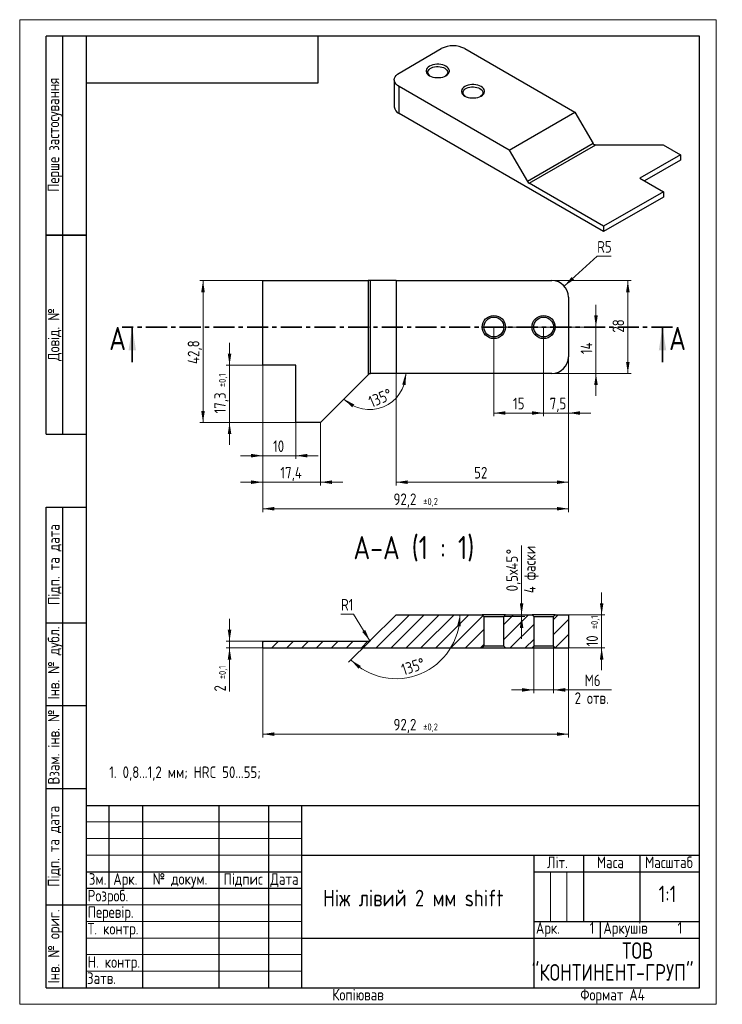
# Paper-space layout 'Лист1' of a CAD drawing. Header units: millimetres. Extents: x 0 to 212, y 0 to 297.
import ezdxf

# ---------------------------------------------------------------- set-up
doc = ezdxf.new("R2010")
doc.units = ezdxf.units.MM
doc.linetypes.add('SLD-Сплошная', pattern=[0])
doc.linetypes.add('SLD-Тонкая-Толстая', pattern=[10.16, 6.35, -1.27, 1.27, -1.27])
doc.layers.add('ОСЕВЫЕ', color=7, linetype='SLD-Сплошная')
doc.styles.add('SLDTEXTSTYLE0', font='GOST_A.TTF')
doc.styles.add('SLDTEXTSTYLE1', font='GOST_A.TTF', dxfattribs={"bigfont": 'bigfont'})
doc.dimstyles.new('SLDDIMSTYLE0', dxfattribs={"dimtxt": 3.5, "dimasz": 3.5, "dimexe": 0, "dimexo": 0.0625, "dimgap": 0.875, "dimtad": 2, "dimrnd": 1e-09, "dimzin": 12, "dimdsep": 46, "dimtxsty": 'SLDTEXTSTYLE0', "dimsah": 1, "dimcen": 0.09, "dimadec": 0, "dimazin": 3, "dimtfac": 1, "dimtdec": 3, "dimtofl": 0, "dimtmove": 0, "dimatfit": 3, "dimfxl": 1, "dimfrac": 2, "dimtolj": 1, "dimtzin": 12, "dimarcsym": 0})
doc.dimstyles.new('SLDDIMSTYLE1', dxfattribs={"dimtxt": 3.5, "dimasz": 3.5, "dimexe": 0, "dimexo": 0.0625, "dimgap": 0.875, "dimtad": 2, "dimrnd": 1e-09, "dimzin": 12, "dimdsep": 46, "dimtxsty": 'SLDTEXTSTYLE0', "dimsah": 1, "dimcen": 0.09, "dimadec": 0, "dimazin": 3, "dimtfac": 1, "dimtdec": 3, "dimtmove": 0, "dimatfit": 0, "dimfxl": 1, "dimfrac": 2, "dimtolj": 1, "dimtzin": 12, "dimarcsym": 0})
doc.dimstyles.new('SLDDIMSTYLE10', dxfattribs={"dimtxt": 3.5, "dimasz": 3.5, "dimexe": 0, "dimexo": 0.0625, "dimgap": 0.875, "dimtad": 0, "dimtih": 1, "dimtoh": 1, "dimrnd": 1e-09, "dimzin": 12, "dimdsep": 46, "dimtxsty": 'SLDTEXTSTYLE0', "dimsah": 1, "dimcen": 0, "dimadec": 0, "dimazin": 3, "dimtfac": 1, "dimtdec": 3, "dimtofl": 0, "dimtmove": 1, "dimatfit": 3, "dimfxl": 1, "dimfrac": 2, "dimtolj": 1, "dimtzin": 12, "dimarcsym": 0})
doc.dimstyles.new('SLDDIMSTYLE2', dxfattribs={"dimtxt": 3.5, "dimasz": 3.5, "dimexe": 0, "dimexo": 0.0625, "dimgap": 0.875, "dimtad": 0, "dimtih": 1, "dimtoh": 1, "dimrnd": 1e-09, "dimzin": 12, "dimdsep": 46, "dimtxsty": 'SLDTEXTSTYLE0', "dimsah": 1, "dimcen": 0, "dimadec": 0, "dimazin": 3, "dimtfac": 1, "dimtdec": 3, "dimtofl": 0, "dimtmove": 0, "dimatfit": 3, "dimfxl": 1, "dimfrac": 2, "dimtolj": 1, "dimtzin": 12, "dimarcsym": 0})
doc.dimstyles.new('SLDDIMSTYLE3', dxfattribs={"dimtxt": 3.5, "dimasz": 3.5, "dimexe": 0, "dimexo": 0.0625, "dimgap": 0.875, "dimtad": 2, "dimdec": 4, "dimzin": 12, "dimdsep": 46, "dimtxsty": 'SLDTEXTSTYLE0', "dimsah": 1, "dimcen": 0.09, "dimazin": 3, "dimtfac": 1, "dimtdec": 3, "dimtofl": 0, "dimtmove": 0, "dimatfit": 3, "dimfxl": 1, "dimfrac": 2, "dimtolj": 1, "dimtzin": 12, "dimarcsym": 0})
doc.dimstyles.new('SLDDIMSTYLE4', dxfattribs={"dimtxt": 3.5, "dimasz": 3.5, "dimexe": 0, "dimexo": 0.0625, "dimgap": 0.875, "dimtad": 2, "dimdec": 1, "dimrnd": 1e-09, "dimzin": 12, "dimdsep": 46, "dimtxsty": 'SLDTEXTSTYLE0', "dimsah": 1, "dimcen": 0.09, "dimadec": 0, "dimazin": 3, "dimtol": 1, "dimtp": 0.2, "dimtm": 0.2, "dimtfac": 1, "dimtdec": 1, "dimtofl": 0, "dimtmove": 0, "dimatfit": 3, "dimfxl": 1, "dimfrac": 2, "dimtolj": 1, "dimarcsym": 0})
doc.dimstyles.new('SLDDIMSTYLE5', dxfattribs={"dimtxt": 3.5, "dimasz": 3.5, "dimexe": 0, "dimexo": 0.0625, "dimgap": 0.875, "dimtad": 2, "dimdec": 1, "dimrnd": 1e-09, "dimzin": 12, "dimdsep": 46, "dimtxsty": 'SLDTEXTSTYLE0', "dimsah": 1, "dimcen": 0.09, "dimadec": 0, "dimazin": 3, "dimtfac": 1, "dimtdec": 3, "dimtmove": 0, "dimatfit": 0, "dimfxl": 1, "dimfrac": 2, "dimtolj": 1, "dimtzin": 12, "dimarcsym": 0})
doc.dimstyles.new('SLDDIMSTYLE6', dxfattribs={"dimtxt": 3.5, "dimasz": 3.5, "dimexe": 0, "dimexo": 0.0625, "dimgap": 0.875, "dimtad": 2, "dimdec": 1, "dimrnd": 1e-09, "dimzin": 12, "dimdsep": 46, "dimtxsty": 'SLDTEXTSTYLE0', "dimsah": 1, "dimcen": 0.09, "dimadec": 0, "dimazin": 3, "dimtol": 1, "dimtp": 0.1, "dimtm": 0.1, "dimtfac": 1, "dimtdec": 1, "dimtmove": 0, "dimatfit": 0, "dimfxl": 1, "dimfrac": 2, "dimtolj": 1, "dimarcsym": 0})
doc.dimstyles.new('SLDDIMSTYLE7', dxfattribs={"dimtxt": 3.5, "dimasz": 3.5, "dimexe": 0, "dimexo": 0.0625, "dimgap": 0.875, "dimtad": 2, "dimdec": 1, "dimrnd": 1e-09, "dimzin": 12, "dimdsep": 46, "dimtxsty": 'SLDTEXTSTYLE0', "dimsah": 1, "dimcen": 0.09, "dimadec": 0, "dimazin": 3, "dimtfac": 1, "dimtdec": 3, "dimtofl": 0, "dimtmove": 0, "dimatfit": 3, "dimfxl": 1, "dimfrac": 2, "dimtolj": 1, "dimtzin": 12, "dimarcsym": 0})
doc.dimstyles.new('SLDDIMSTYLE8', dxfattribs={"dimtxt": 3.5, "dimasz": 3.5, "dimexe": 0, "dimexo": 0.0625, "dimgap": 0.875, "dimtad": 2, "dimrnd": 1e-09, "dimzin": 12, "dimdsep": 46, "dimtxsty": 'SLDTEXTSTYLE0', "dimsah": 1, "dimcen": 0.09, "dimadec": 0, "dimazin": 3, "dimtol": 1, "dimtp": 0.1, "dimtm": 0.1, "dimtfac": 1, "dimtdec": 1, "dimtmove": 0, "dimatfit": 0, "dimfxl": 1, "dimfrac": 2, "dimtolj": 1, "dimarcsym": 0})
doc.dimstyles.new('SLDDIMSTYLE9', dxfattribs={"dimtxt": 3.5, "dimasz": 3.5, "dimexe": 0, "dimexo": 0.0625, "dimgap": 0.875, "dimtad": 2, "dimdec": 1, "dimrnd": 1e-09, "dimdsep": 46, "dimtxsty": 'SLDTEXTSTYLE0', "dimsah": 1, "dimcen": 0.09, "dimadec": 0, "dimazin": 2, "dimtfac": 1, "dimtdec": 3, "dimtmove": 0, "dimatfit": 0, "dimfxl": 1, "dimfrac": 2, "dimtolj": 1, "dimtzin": 12, "dimarcsym": 0})

# ---------------------------------------------------------------- blocks, each defined once
blk = doc.blocks.new('SW_NOTE_0')
at = {"color": 0, "linetype": 'Continuous', "lineweight": 0, "char_height": 5, "attachment_point": 2, "style": 'SLDTEXTSTYLE1'}
for s, insert in [('ТОВ       ', (11.8, 6.59)), ('"КОНТИНЕНТ-ГРУП"', (4.28, 0))]:
    blk.add_mtext(s, dxfattribs=dict(at, insert=insert))
blk = doc.blocks.new('_D')
at = {"color": 7, "linetype": 'SLD-Сплошная', "lineweight": 0}
for p, q in [((160.48, 218.29), (184.36, 218.29)), ((183.36, 218.29), (183.36, 190.29)), ((160.48, 190.29), (184.36, 190.29))]:
    blk.add_line(p, q, dxfattribs=at)
at = {"color": 7, "linetype": 'SLD-Сплошная', "lineweight": 18}
for points in [[(183.36, 218.29), (182.83, 214.79), (183.9, 214.79)], [(183.36, 190.29), (183.9, 193.79), (182.83, 193.79)]]:
    blk.add_solid(points, dxfattribs=at)
at = {"color": 7, "linetype": 'SLD-Сплошная', "lineweight": 18, "insert": (178.75, 202.59), "char_height": 3.5, "attachment_point": 1, "rotation": 90, "style": 'SLDTEXTSTYLE0'}
blk.add_mtext('28', dxfattribs=at)
blk = doc.blocks.new('_D_1')
at = {"color": 7, "linetype": 'SLD-Сплошная', "lineweight": 0}
for p, q in [((173.75, 204.29), (173.75, 211.02)), ((142.98, 204.29), (174.75, 204.29)), ((173.75, 190.29), (173.75, 204.29)), ((160.48, 190.29), (174.75, 190.29)), ((173.75, 190.29), (173.75, 183.56))]:
    blk.add_line(p, q, dxfattribs=at)
at = {"color": 7, "linetype": 'SLD-Сплошная', "lineweight": 18}
for points in [[(173.75, 204.29), (174.29, 207.79), (173.22, 207.79)], [(173.75, 190.29), (173.22, 186.79), (174.29, 186.79)]]:
    blk.add_solid(points, dxfattribs=at)
at = {"color": 7, "linetype": 'SLD-Сплошная', "lineweight": 18, "insert": (169.14, 196.11), "char_height": 3.5, "attachment_point": 1, "rotation": 90, "style": 'SLDTEXTSTYLE0'}
blk.add_mtext('14', dxfattribs=at)
blk = doc.blocks.new('_D_2')
at = {"color": 7, "linetype": 'SLD-Сплошная', "lineweight": 0}
for p, q in [((164.18, 216.64), (174.12, 225.62)), ((174.12, 225.62), (178.35, 225.62))]:
    blk.add_line(p, q, dxfattribs=at)
at = {"color": 7, "linetype": 'SLD-Сплошная', "lineweight": 18}
blk.add_solid([(164.18, 216.64), (167.14, 218.59), (166.42, 219.39)], dxfattribs=at)
at = {"color": 7, "linetype": 'SLD-Сплошная', "lineweight": 18, "insert": (174.12, 230.23), "char_height": 3.5, "attachment_point": 1, "style": 'SLDTEXTSTYLE0'}
blk.add_mtext('R5', dxfattribs=at)
blk = doc.blocks.new('_D_3')
at = {"color": 7, "linetype": 'SLD-Сплошная', "lineweight": 18}
blk.add_arc((105.47, 190.29), 10.93, 225, 0, dxfattribs=at)
for points in [[(116.4, 190.29), (115.33, 186.92), (116.39, 186.75)], [(97.74, 182.56), (100.25, 180.06), (100.89, 180.93)]]:
    blk.add_solid(points, dxfattribs=at)
at = {"color": 7, "linetype": 'SLD-Сплошная', "lineweight": 18, "insert": (104.78, 183.14), "char_height": 3.5, "attachment_point": 1, "rotation": 22.8993, "style": 'SLDTEXTSTYLE0'}
blk.add_mtext('135°', dxfattribs=at)
blk = doc.blocks.new('_D_4')
at = {"color": 7, "linetype": 'SLD-Сплошная', "lineweight": 0}
for p, q in [((165.47, 195.28), (165.47, 148.49)), ((73.27, 192.78), (73.27, 148.49)), ((73.27, 149.49), (165.47, 149.49))]:
    blk.add_line(p, q, dxfattribs=at)
at = {"color": 7, "linetype": 'SLD-Сплошная', "lineweight": 18}
for points in [[(73.27, 149.49), (76.77, 148.95), (76.77, 150.03)], [(165.47, 149.49), (161.97, 150.03), (161.97, 148.95)]]:
    blk.add_solid(points, dxfattribs=at)
at = {"color": 7, "linetype": 'SLD-Сплошная', "lineweight": 18, "attachment_point": 1, "style": 'SLDTEXTSTYLE0'}
for s, insert, char_height in [('92,2', (112.72, 154.1), 3.5), ('±0,2', (121.69, 152.7), 2.1)]:
    blk.add_mtext(s, dxfattribs=dict(at, insert=insert, char_height=char_height))
blk = doc.blocks.new('_D_5')
at = {"color": 7, "linetype": 'SLD-Сплошная', "lineweight": 0}
for p, q in [((73.27, 192.78), (73.27, 156.49)), ((90.67, 175.48), (90.67, 156.49)), ((73.27, 157.49), (66.54, 157.49)), ((73.27, 157.49), (90.67, 157.49)), ((90.67, 157.49), (97.4, 157.49))]:
    blk.add_line(p, q, dxfattribs=at)
at = {"color": 7, "linetype": 'SLD-Сплошная', "lineweight": 18}
for points in [[(73.27, 157.49), (69.77, 158.03), (69.77, 156.95)], [(90.67, 157.49), (94.17, 156.95), (94.17, 158.03)]]:
    blk.add_solid(points, dxfattribs=at)
at = {"color": 7, "linetype": 'SLD-Сплошная', "lineweight": 18, "insert": (78.61, 162.1), "char_height": 3.5, "attachment_point": 1, "style": 'SLDTEXTSTYLE0'}
blk.add_mtext('17,4', dxfattribs=at)
blk = doc.blocks.new('_D_6')
at = {"color": 7, "linetype": 'SLD-Сплошная', "lineweight": 0}
for p, q in [((165.47, 195.28), (165.47, 156.49)), ((113.47, 190.28), (113.47, 156.49)), ((113.47, 157.49), (165.47, 157.49))]:
    blk.add_line(p, q, dxfattribs=at)
at = {"color": 7, "linetype": 'SLD-Сплошная', "lineweight": 18}
for points in [[(113.47, 157.49), (116.97, 156.95), (116.97, 158.03)], [(165.47, 157.49), (161.97, 158.03), (161.97, 156.95)]]:
    blk.add_solid(points, dxfattribs=at)
at = {"color": 7, "linetype": 'SLD-Сплошная', "lineweight": 18, "insert": (137.02, 162.1), "char_height": 3.5, "attachment_point": 1, "style": 'SLDTEXTSTYLE0'}
blk.add_mtext('52', dxfattribs=at)
blk = doc.blocks.new('_D_7')
at = {"color": 7, "linetype": 'SLD-Сплошная', "lineweight": 0}
for p, q in [((63.27, 192.79), (63.27, 199.52)), ((73.26, 192.79), (62.27, 192.79)), ((63.27, 175.49), (63.27, 192.79)), ((83.26, 175.49), (62.27, 175.49)), ((63.27, 175.49), (63.27, 168.76))]:
    blk.add_line(p, q, dxfattribs=at)
at = {"color": 7, "linetype": 'SLD-Сплошная', "lineweight": 18}
for points in [[(63.27, 192.79), (63.81, 196.29), (62.73, 196.29)], [(63.27, 175.49), (62.73, 171.99), (63.81, 171.99)]]:
    blk.add_solid(points, dxfattribs=at)
at = {"color": 7, "linetype": 'SLD-Сплошная', "lineweight": 18, "attachment_point": 1, "rotation": 90, "style": 'SLDTEXTSTYLE0'}
for s, insert, char_height in [('±0,1', (60.06, 186.18), 2.1), ('17,3', (58.66, 178.22), 3.5)]:
    blk.add_mtext(s, dxfattribs=dict(at, insert=insert, char_height=char_height))
blk = doc.blocks.new('_D_8')
at = {"color": 7, "linetype": 'SLD-Сплошная', "lineweight": 0}
for p, q in [((73.26, 218.29), (54.27, 218.29)), ((55.27, 175.49), (55.27, 218.29)), ((83.26, 175.49), (54.27, 175.49))]:
    blk.add_line(p, q, dxfattribs=at)
at = {"color": 7, "linetype": 'SLD-Сплошная', "lineweight": 18}
for points in [[(55.27, 218.29), (54.73, 214.79), (55.81, 214.79)], [(55.27, 175.49), (55.81, 178.99), (54.73, 178.99)]]:
    blk.add_solid(points, dxfattribs=at)
at = {"color": 7, "linetype": 'SLD-Сплошная', "lineweight": 18, "insert": (50.66, 193.15), "char_height": 3.5, "attachment_point": 1, "rotation": 90, "style": 'SLDTEXTSTYLE0'}
blk.add_mtext('42,8', dxfattribs=at)
blk = doc.blocks.new('_D_9')
at = {"color": 7, "linetype": 'SLD-Сплошная', "lineweight": 0}
for p, q in [((73.27, 192.78), (73.27, 164.49)), ((83.27, 175.48), (83.27, 164.49)), ((73.27, 165.49), (66.54, 165.49)), ((73.27, 165.49), (83.27, 165.49)), ((83.27, 165.49), (90, 165.49))]:
    blk.add_line(p, q, dxfattribs=at)
at = {"color": 7, "linetype": 'SLD-Сплошная', "lineweight": 18}
for points in [[(73.27, 165.49), (69.77, 166.03), (69.77, 164.95)], [(83.27, 165.49), (86.77, 164.95), (86.77, 166.03)]]:
    blk.add_solid(points, dxfattribs=at)
at = {"color": 7, "linetype": 'SLD-Сплошная', "lineweight": 18, "insert": (76.4, 170.1), "char_height": 3.5, "attachment_point": 1, "style": 'SLDTEXTSTYLE0'}
blk.add_mtext('10', dxfattribs=at)
blk = doc.blocks.new('_D_10')
at = {"color": 7, "linetype": 'SLD-Сплошная', "lineweight": 0}
for p, q in [((157.97, 204.28), (157.97, 177.36)), ((165.47, 195.28), (165.47, 177.36)), ((157.97, 178.36), (151.24, 178.36)), ((157.97, 178.36), (165.47, 178.36)), ((165.47, 178.36), (172.2, 178.36))]:
    blk.add_line(p, q, dxfattribs=at)
at = {"color": 7, "linetype": 'SLD-Сплошная', "lineweight": 18}
for points in [[(157.97, 178.36), (154.47, 178.89), (154.47, 177.82)], [(165.47, 178.36), (168.97, 177.82), (168.97, 178.89)]]:
    blk.add_solid(points, dxfattribs=at)
at = {"color": 7, "linetype": 'SLD-Сплошная', "lineweight": 18, "insert": (159.8, 182.97), "char_height": 3.5, "attachment_point": 1, "style": 'SLDTEXTSTYLE0'}
blk.add_mtext('7,5', dxfattribs=at)
blk = doc.blocks.new('_D_11')
at = {"color": 7, "linetype": 'SLD-Сплошная', "lineweight": 0}
for p, q in [((142.97, 204.28), (142.97, 177.36)), ((157.97, 204.28), (157.97, 177.36)), ((142.97, 178.36), (157.97, 178.36))]:
    blk.add_line(p, q, dxfattribs=at)
at = {"color": 7, "linetype": 'SLD-Сплошная', "lineweight": 18}
for points in [[(142.97, 178.36), (146.47, 177.82), (146.47, 178.89)], [(157.97, 178.36), (154.47, 178.89), (154.47, 177.82)]]:
    blk.add_solid(points, dxfattribs=at)
at = {"color": 7, "linetype": 'SLD-Сплошная', "lineweight": 18, "insert": (148.73, 182.97), "char_height": 3.5, "attachment_point": 1, "style": 'SLDTEXTSTYLE0'}
blk.add_mtext('15', dxfattribs=at)
blk = doc.blocks.new('_D_12')
at = {"color": 7, "linetype": 'SLD-Сплошная', "lineweight": 0}
for p, q in [((175.47, 117.5), (175.47, 124.23)), ((165.48, 117.5), (176.47, 117.5)), ((175.47, 117.5), (175.47, 107.5)), ((165.48, 107.5), (176.47, 107.5)), ((175.47, 107.5), (175.47, 100.77))]:
    blk.add_line(p, q, dxfattribs=at)
at = {"color": 7, "linetype": 'SLD-Сплошная', "lineweight": 18}
for points in [[(175.47, 117.5), (176.01, 121), (174.93, 121)], [(175.47, 107.5), (174.93, 104), (176.01, 104)]]:
    blk.add_solid(points, dxfattribs=at)
at = {"color": 7, "linetype": 'SLD-Сплошная', "lineweight": 18, "attachment_point": 1, "rotation": 90, "style": 'SLDTEXTSTYLE0'}
for s, insert, char_height in [('±0,1', (172.26, 113.17), 2.1), ('10', (170.86, 107.94), 3.5)]:
    blk.add_mtext(s, dxfattribs=dict(at, insert=insert, char_height=char_height))
blk = doc.blocks.new('_D_13')
at = {"color": 7, "linetype": 'SLD-Сплошная', "lineweight": 0}
for p, q in [((63.27, 109.5), (63.27, 116.23)), ((73.26, 109.5), (62.27, 109.5)), ((73.26, 107.5), (62.27, 107.5)), ((63.27, 107.5), (63.27, 109.5)), ((63.27, 107.5), (63.27, 94.35))]:
    blk.add_line(p, q, dxfattribs=at)
at = {"color": 7, "linetype": 'SLD-Сплошная', "lineweight": 18}
for points in [[(63.27, 109.5), (63.81, 113), (62.73, 113)], [(63.27, 107.5), (62.73, 104), (63.81, 104)]]:
    blk.add_solid(points, dxfattribs=at)
at = {"color": 7, "linetype": 'SLD-Сплошная', "lineweight": 18, "attachment_point": 1, "rotation": 90, "style": 'SLDTEXTSTYLE0'}
for s, insert, char_height in [('±0,1', (60.06, 98.08), 2.1), ('2', (58.66, 94.35), 3.5)]:
    blk.add_mtext(s, dxfattribs=dict(at, insert=insert, char_height=char_height))
blk = doc.blocks.new('_D_14')
at = {"color": 7, "linetype": 'SLD-Сплошная', "lineweight": 0}
for p, q in [((73.27, 107.49), (73.27, 80.5)), ((165.47, 107.49), (165.47, 80.5)), ((73.27, 81.5), (165.47, 81.5))]:
    blk.add_line(p, q, dxfattribs=at)
at = {"color": 7, "linetype": 'SLD-Сплошная', "lineweight": 18}
for points in [[(73.27, 81.5), (76.77, 80.96), (76.77, 82.04)], [(165.47, 81.5), (161.97, 82.04), (161.97, 80.96)]]:
    blk.add_solid(points, dxfattribs=at)
at = {"color": 7, "linetype": 'SLD-Сплошная', "lineweight": 18, "attachment_point": 1, "style": 'SLDTEXTSTYLE0'}
for s, insert, char_height in [('92,2', (112.72, 86.11), 3.5), ('±0,2', (121.69, 84.71), 2.1)]:
    blk.add_mtext(s, dxfattribs=dict(at, insert=insert, char_height=char_height))
blk = doc.blocks.new('_D_15')
at = {"color": 7, "linetype": 'SLD-Сплошная', "lineweight": 0}
blk.add_line((105.76, 109.78), (99.13, 103.16), dxfattribs=at)
at = {"color": 7, "linetype": 'SLD-Сплошная', "lineweight": 18}
blk.add_arc((113.47, 117.5), 19.28, 225, 0, dxfattribs=at)
for points in [[(132.75, 117.5), (131.9, 114.06), (132.97, 113.96)], [(99.84, 103.87), (102.18, 101.21), (102.87, 102.04)]]:
    blk.add_solid(points, dxfattribs=at)
at = {"color": 7, "linetype": 'SLD-Сплошная', "lineweight": 18, "insert": (114.7, 102.49), "char_height": 3.5, "attachment_point": 1, "rotation": 17.8221, "style": 'SLDTEXTSTYLE0'}
blk.add_mtext('135°', dxfattribs=at)
blk = doc.blocks.new('_D_16')
at = {"color": 7, "linetype": 'SLD-Сплошная', "lineweight": 0}
for p, q in [((154.97, 107.99), (154.97, 93.84)), ((160.97, 107.99), (160.97, 93.84)), ((154.97, 94.84), (148.24, 94.84)), ((154.97, 94.84), (160.97, 94.84)), ((160.97, 94.84), (178.39, 94.84))]:
    blk.add_line(p, q, dxfattribs=at)
at = {"color": 7, "linetype": 'SLD-Сплошная', "lineweight": 18}
for points in [[(154.97, 94.84), (151.47, 95.38), (151.47, 94.3)], [(160.97, 94.84), (164.47, 94.3), (164.47, 95.38)]]:
    blk.add_solid(points, dxfattribs=at)
at = {"color": 7, "linetype": 'SLD-Сплошная', "lineweight": 18, "char_height": 3.5, "attachment_point": 1}
for s, insert, style in [('M', (170.36, 99.46), 'SLDTEXTSTYLE0'), ('6', (173.1, 99.46), 'SLDTEXTSTYLE0'), ('2 отв.', (167.32, 94.11), 'SLDTEXTSTYLE1')]:
    blk.add_mtext(s, dxfattribs=dict(at, insert=insert, style=style))
blk = doc.blocks.new('_D_17')
at = {"color": 7, "linetype": 'SLD-Сплошная', "lineweight": 0}
for p, q in [((151.33, 117.5), (151.33, 138.43)), ((139.48, 117.5), (152.33, 117.5)), ((139.98, 117), (152.33, 117)), ((151.33, 117), (151.33, 117.5)), ((151.33, 117), (151.33, 110.27))]:
    blk.add_line(p, q, dxfattribs=at)
at = {"color": 7, "linetype": 'SLD-Сплошная', "lineweight": 18}
for points in [[(151.33, 117.5), (151.87, 121), (150.79, 121)], [(151.33, 117), (150.79, 113.5), (151.87, 113.5)]]:
    blk.add_solid(points, dxfattribs=at)
at = {"color": 7, "linetype": 'SLD-Сплошная', "lineweight": 18, "char_height": 3.5, "attachment_point": 1, "rotation": 90}
for s, insert, style in [('4 фаски', (152.05, 124.01), 'SLDTEXTSTYLE1'), ('%%d', (146.71, 135.75), 'SLDTEXTSTYLE0'), ('х45', (146.71, 129.53), 'SLDTEXTSTYLE1'), ('0,5', (146.71, 124.55), 'SLDTEXTSTYLE0')]:
    blk.add_mtext(s, dxfattribs=dict(at, insert=insert, style=style))
blk = doc.blocks.new('_D_18')
at = {"color": 7, "linetype": 'SLD-Сплошная', "lineweight": 0}
for p, q in [((100.61, 117.66), (96.87, 117.66)), ((105.58, 109.65), (100.61, 117.66))]:
    blk.add_line(p, q, dxfattribs=at)
at = {"color": 7, "linetype": 'SLD-Сплошная', "lineweight": 18}
blk.add_arc((105.06, 110.5), 1, 256.8526, 314.4271, dxfattribs=at)
blk.add_solid([(105.58, 109.65), (104.19, 112.91), (103.28, 112.34)], dxfattribs=at)
at = {"color": 7, "linetype": 'SLD-Сплошная', "lineweight": 18, "insert": (96.87, 122.27), "char_height": 3.5, "attachment_point": 1, "style": 'SLDTEXTSTYLE0'}
blk.add_mtext('R1', dxfattribs=at)

psp = doc.layouts.new('Лист1')

# ---------------------------------------------------------------- hatches: boundary and pattern name
at = {"linetype": 'SLD-Сплошная', "lineweight": 18}
h = psp.add_hatch(dxfattribs=at)
h.set_pattern_fill('ANSI31', style=0)
edge = h.paths.add_edge_path(flags=0)
edge.add_line((73.27062, 109.49856), (73.27062, 107.49856))
edge.add_line((73.27062, 107.49856), (139.47062, 107.49856))
edge.add_line((139.47062, 107.49856), (139.97062, 107.99856))
edge.add_line((139.97062, 107.99856), (139.97062, 116.99856))
edge.add_line((139.97062, 116.99856), (139.47062, 117.49856))
edge.add_line((139.47062, 117.49856), (113.47062, 117.49856))
edge.add_line((113.47062, 117.49856), (105.76351, 109.79145))
edge.add_arc((105.0564, 110.49856), 1, 270, 315, ccw=False)
edge.add_line((105.0564, 109.49856), (73.27062, 109.49856))
h = psp.add_hatch(dxfattribs=at)
h.set_pattern_fill('ANSI31', style=0)
h.paths.add_polyline_path([(145.97062, 116.99856), (145.97062, 107.99856), (146.47062, 107.49856), (154.47062, 107.49856), (154.97062, 107.99856), (154.97062, 116.99856), (154.47062, 117.49856), (146.47062, 117.49856)], flags=0)
h = psp.add_hatch(dxfattribs=at)
h.set_pattern_fill('ANSI31', style=0)
h.paths.add_polyline_path([(160.97062, 107.99856), (161.47062, 107.49856), (165.47062, 107.49856), (165.47062, 117.49856), (161.47062, 117.49856), (160.97062, 116.99856)], flags=0)

# ---------------------------------------------------------------- linework, layer by layer
at = {"color": 7, "linetype": 'SLD-Сплошная', "lineweight": 25}
for p, q in [((8, 172), (8, 292)), ((20, 292), (8, 292)), ((8, 172), (8, 292)), ((13, 172), (13, 292)), ((13, 172), (13, 292)), ((20, 292), (20, 5)), ((205, 292), (20, 292)), ((20, 292), (20, 5)), ((90, 278), (90, 292)), ((205, 5), (205, 292)), ((114.39236, 280.919), (127.12029, 288.26486)), ((134.19135, 288.26486), (167.42537, 269.084)), ((20, 278), (90, 278)), ((112.9279, 278.87848), (112.9279, 270.71207)), ((114.39236, 268.67155), (114.39236, 276.83796)), ((147.62638, 257.65711), (114.39236, 276.83796)), ((176.05207, 233.08494), (114.39236, 268.67155)), ((147.62638, 257.65711), (167.42537, 269.084)), ((167.42537, 269.084), (172.87512, 259.64476)), ((172.87512, 259.64476), (153.07613, 248.21787)), ((153.57613, 247.69011), (173.66801, 259.28604)), ((173.66801, 259.28604), (194.01259, 259.28604)), ((194.01259, 259.28604), (199.24518, 256.26608)), ((147.62638, 257.65711), (153.07613, 248.21787)), ((199.24518, 256.26608), (187.01223, 249.20589)), ((199.24518, 256.26608), (199.24518, 254.6328)), ((199.24518, 254.6328), (188.4272, 248.38925)), ((176.05207, 234.71823), (153.57613, 247.69011)), ((187.01223, 249.20589), (194.0833, 245.12486)), ((194.0833, 245.12486), (176.05207, 234.71823)), ((194.0833, 245.12486), (194.0833, 243.49158)), ((194.0833, 243.49158), (176.05207, 233.08494)), ((176.05207, 234.71823), (176.05207, 233.08494)), ((8, 232), (20, 232)), ((20, 232), (8, 232)), ((73.27062, 192.79045), (73.27062, 218.29045)), ((73.27062, 218.29045), (105.0564, 218.29045)), ((105.0564, 218.29045), (105.0564, 189.87624)), ((105.76351, 218.29045), (105.0564, 218.29045)), ((105.76351, 190.29045), (105.76351, 218.29045)), ((113.47062, 218.29045), (105.76351, 218.29045)), ((113.47062, 218.29045), (113.47062, 190.29045)), ((113.47062, 218.29045), (160.47062, 218.29045)), ((165.47062, 213.29045), (165.47062, 195.29045)), ((83.27062, 192.79045), (73.27062, 192.79045)), ((83.27062, 175.49045), (83.27062, 192.79045)), ((105.0564, 189.87624), (105.47062, 190.29045)), ((105.47062, 190.29045), (105.76351, 190.29045)), ((113.47062, 190.29045), (105.76351, 190.29045)), ((160.47062, 190.29045), (113.47062, 190.29045)), ((105.0564, 189.87624), (90.67062, 175.49045)), ((90.67062, 175.49045), (83.27062, 175.49045)), ((8, 172), (20, 172)), ((8, 5), (8, 150)), ((8, 150), (20, 150)), ((13, 5), (13, 150)), ((105.76351, 109.79145), (113.47062, 117.49856)), ((113.47062, 117.49856), (139.47062, 117.49856)), ((139.97062, 116.99856), (139.47062, 117.49856)), ((146.47062, 117.49856), (139.47062, 117.49856)), ((139.97062, 116.99856), (145.97062, 116.99856)), ((139.97062, 116.99856), (139.97062, 107.99856)), ((146.47062, 117.49856), (145.97062, 116.99856)), ((145.97062, 107.99856), (145.97062, 116.99856)), ((146.47062, 117.49856), (154.47062, 117.49856)), ((154.97062, 116.99856), (154.47062, 117.49856)), ((161.47062, 117.49856), (154.47062, 117.49856)), ((154.97062, 116.99856), (154.97062, 107.99856)), ((154.97062, 116.99856), (160.97062, 116.99856)), ((161.47062, 117.49856), (160.97062, 116.99856)), ((160.97062, 107.99856), (160.97062, 116.99856)), ((161.47062, 117.49856), (165.47062, 117.49856)), ((165.47062, 117.49856), (165.47062, 107.49856)), ((20, 115), (8, 115)), ((73.27062, 109.49856), (105.0564, 109.49856)), ((73.27062, 107.49856), (73.27062, 109.49856)), ((73.27062, 107.49856), (139.47062, 107.49856)), ((139.47062, 107.49856), (139.97062, 107.99856)), ((139.47062, 107.49856), (146.47062, 107.49856)), ((145.97062, 107.99856), (139.97062, 107.99856)), ((145.97062, 107.99856), (146.47062, 107.49856)), ((146.47062, 107.49856), (154.47062, 107.49856)), ((154.47062, 107.49856), (154.97062, 107.99856)), ((154.47062, 107.49856), (161.47062, 107.49856)), ((160.97062, 107.99856), (154.97062, 107.99856)), ((160.97062, 107.99856), (161.47062, 107.49856)), ((161.47062, 107.49856), (165.47062, 107.49856)), ((20, 90), (8, 90)), ((20, 65), (8, 65)), ((20, 60), (205, 60)), ((20, 60), (20, 5)), ((27, 35), (27, 60)), ((37, 60), (37, 5)), ((60, 60), (60, 5)), ((75, 60), (75, 5)), ((85, 60), (85, 5)), ((85, 45), (205, 45)), ((155, 45), (155, 5)), ((170, 45), (170, 25)), ((187, 45), (187, 25)), ((20, 40), (85, 40)), ((155, 40), (205, 40)), ((20, 35), (85, 35)), ((8, 30), (20, 30)), ((155, 25), (205, 25)), ((175, 25), (175, 20)), ((85, 20), (205, 20)), ((8, 5), (20, 5)), ((20, 5), (205, 5))]:
    psp.add_line(p, q, dxfattribs=at)
at = {"color": 7, "linetype": 'SLD-Тонкая-Толстая', "lineweight": 35}
psp.add_line((196.81713, 204.29045), (30.94216, 204.29045), dxfattribs=at)
at = {"color": 7, "linetype": 'SLD-Сплошная', "lineweight": 35}
for p, q in [((33.94216, 193.65045), (33.94216, 204.29045)), ((193.81713, 193.65045), (193.81713, 204.29045))]:
    psp.add_line(p, q, dxfattribs=at)
at = {"color": 7, "linetype": 'SLD-Сплошная', "lineweight": 18}
for p, q in [((17.9, 172), (14.4, 172)), ((20, 55), (85, 55)), ((20, 50), (85, 50)), ((20, 45), (85, 45)), ((160, 40), (160, 25)), ((165, 40), (165, 25)), ((20, 30), (85, 30)), ((20, 25), (85, 25)), ((20, 20), (85, 20)), ((20, 15), (85, 15)), ((20, 10), (85, 10))]:
    psp.add_line(p, q, dxfattribs=at)
at = {"color": 7, "linetype": 'SLD-Сплошная', "lineweight": 25, "flags": 128}
for points in [[(123.58475, 280.10279), (124.05211, 279.87646), (124.58046, 279.7004), (125.15376, 279.57997), (125.75458, 279.51883), (126.36467, 279.51883), (126.96549, 279.57997), (127.53879, 279.7004), (128.06714, 279.87646), (128.5345, 280.10279), (128.92666, 280.37252), (129.2317, 280.67746), (129.44037, 281.00834), (129.54631, 281.3551), (129.54631, 281.70721), (129.44037, 282.05397), (129.2317, 282.38484), (128.92666, 282.68978), (128.5345, 282.95951), (128.06714, 283.18585), (127.53879, 283.3619), (126.96549, 283.48233), (126.36467, 283.54347), (125.75458, 283.54347), (125.15376, 283.48233), (124.58046, 283.3619), (124.05211, 283.18585), (123.58475, 282.95951), (123.19259, 282.68978), (122.88755, 282.38484), (122.67888, 282.05397), (122.57294, 281.70721), (122.57294, 281.3551), (122.67888, 281.00834), (122.88755, 280.67746), (123.19259, 280.37252), (123.58475, 280.10279)], [(123.77397, 280.00136), (123.58463, 280.14433), (123.31524, 280.42347), (123.13931, 280.72642), (123.06283, 281.04287), (123.08839, 281.36204), (123.21514, 281.67307), (123.43876, 281.96536), (123.75162, 282.22895), (124.14308, 282.45488), (124.59981, 282.63545), (125.10625, 282.76451), (125.64516, 282.83766), (126.19818, 282.85242), (126.74648, 282.80828), (127.27139, 282.70674), (127.75503, 282.55126), (128.18095, 282.34714), (128.53462, 282.10133), (128.80401, 281.82219), (128.97994, 281.51924), (129.05642, 281.2028), (129.03086, 280.88362), (128.90411, 280.5726), (128.68049, 280.28031), (128.36763, 280.01671), (128.34529, 280.00136)], [(114.39236, 276.83796), (113.88281, 277.18229), (113.47286, 277.56839), (113.17261, 277.98674), (112.98946, 278.42705), (112.9279, 278.87848), (112.98946, 279.32991), (113.17261, 279.77022), (113.47286, 280.18857), (113.88281, 280.57467), (114.39236, 280.919)], [(134.19135, 273.98124), (134.65871, 273.75491), (135.18706, 273.57885), (135.76036, 273.45843), (136.36118, 273.39728), (136.97127, 273.39728), (137.57209, 273.45843), (138.14539, 273.57885), (138.67374, 273.75491), (139.1411, 273.98124), (139.53326, 274.25097), (139.8383, 274.55591), (140.04697, 274.88679), (140.15291, 275.23355), (140.15291, 275.58566), (140.04697, 275.93242), (139.8383, 276.2633), (139.53326, 276.56823), (139.1411, 276.83796), (138.67374, 277.0643), (138.14539, 277.24035), (137.57209, 277.36078), (136.97127, 277.42192), (136.36118, 277.42192), (135.76036, 277.36078), (135.18706, 277.24035), (134.65871, 277.0643), (134.19135, 276.83796), (133.79919, 276.56823), (133.49415, 276.2633), (133.28549, 275.93242), (133.17955, 275.58566), (133.17955, 275.23355), (133.28549, 274.88679), (133.49415, 274.55591), (133.79919, 274.25097), (134.19135, 273.98124)], [(134.38057, 273.87981), (134.19123, 274.02279), (133.92185, 274.30192), (133.74591, 274.60487), (133.66943, 274.92132), (133.695, 275.24049), (133.82175, 275.55152), (134.04536, 275.84381), (134.35823, 276.1074), (134.74969, 276.33333), (135.20641, 276.5139), (135.71285, 276.64296), (136.25176, 276.71611), (136.80478, 276.73087), (137.35308, 276.68673), (137.87799, 276.58519), (138.36164, 276.42971), (138.78755, 276.22559), (139.14122, 275.97978), (139.41061, 275.70065), (139.58654, 275.3977), (139.66303, 275.08125), (139.63746, 274.76207), (139.51071, 274.45105), (139.28709, 274.15876), (138.97423, 273.89516), (138.95189, 273.87981)]]:
    psp.add_lwpolyline(points, dxfattribs=at)
at = {"color": 7, "linetype": 'SLD-Сплошная', "lineweight": 25}
for centre, radius in [((142.97062, 204.29045), 3.5), ((142.97062, 204.29045), 3), ((157.97062, 204.29045), 3.5), ((157.97062, 204.29045), 3)]:
    psp.add_circle(centre, radius, dxfattribs=at)
for centre, radius, start, end in [((130.65582, 281.50275), 7.6306, 62.3973956, 117.6026044), ((115.46528, 270.98735), 2.55227, 186.1919585, 245.1415848), ((174.31986, 260.47545), 1.66653, 209.8977016, 222.0429943), ((154.33934, 248.9139), 1.44228, 208.8548821, 238.0505813), ((160.47062, 213.29045), 5, 0, 90), ((160.47062, 195.29045), 5, 270, 0), ((105.0564, 110.49856), 1, 270, 315)]:
    psp.add_arc(centre, radius, start, end, dxfattribs=at)
psp.add_ellipse((173.66801, 260.10269), major_axis=(1.41421, 0), ratio=0.577452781, start_param=4.285310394, end_param=4.71238898, dxfattribs=at)
at = {"color": 7, "linetype": 'SLD-Сплошная', "lineweight": 35}
for points in [[(33.94216, 204.29045), (32.82216, 197.29045), (35.06216, 197.29045)], [(193.81713, 204.29045), (192.69713, 197.29045), (194.93713, 197.29045)]]:
    psp.add_solid(points, dxfattribs=at)
at = {"layer": 'ОСЕВЫЕ', "lineweight": 18}
for p, q in [((0, 297), (210, 297)), ((0, 297), (0, 0)), ((210, 297), (210, 0)), ((0, 0), (210, 0))]:
    psp.add_line(p, q, dxfattribs=at)

# ---------------------------------------------------------------- block references
at = {"color": 7, "linetype": 'Continuous', "lineweight": 0}
psp.add_blockref('SW_NOTE_0', (174.5054, 12.10942), dxfattribs=at)

# ---------------------------------------------------------------- texts
at = {"color": 7, "linetype": 'Continuous', "lineweight": 0, "char_height": 3.5, "attachment_point": 2, "rotation": 90, "style": 'SLDTEXTSTYLE1'}
for s, insert in [('Перше застосування', (8.4182, 262.26728)), ('Довід. № ', (8.487, 202.04193)), ('Підп. та дата', (8.54021, 132.64523)), ('Інв. № дубл.', (8.49788, 102.98403)), ('Взам. інв. №', (8.50693, 77.60421)), ('Підп. та дата', (8.46042, 47.64523)), ('Інв. № ориг.', (8.50866, 17.49909))]:
    psp.add_mtext(s, dxfattribs=dict(at, insert=insert))
at = {"color": 7, "linetype": 'Continuous', "char_height": 7, "attachment_point": 1, "style": 'SLDTEXTSTYLE0'}
for insert in [(26.97923, 204.33454), (195.80653, 204.33454)]:
    psp.add_mtext('A', dxfattribs=dict(at, insert=insert))
at = {"color": 7, "linetype": 'Continuous', "lineweight": 0}
for s, insert, char_height, attachment_point, style in [('A-A (1 : 1)', (118.84562, 141.25102), 7, 2, 'SLDTEXTSTYLE0'), ('1. 0,8...1,2 мм; HRC 50...55;', (26.98757, 71.76028), 3.5, 1, 'SLDTEXTSTYLE1'), ('Літ.', (162.12449, 44.55477), 3.5, 2, 'SLDTEXTSTYLE1'), ('Маса', (178.10685, 44.56286), 3.5, 2, 'SLDTEXTSTYLE1'), ('Масштаб', (195.75354, 44.56823), 3.5, 2, 'SLDTEXTSTYLE1'), ('Зм.', (23.49749, 39.5469), 3.5, 2, 'SLDTEXTSTYLE1'), ('Арк.', (31.85677, 39.53997), 3.5, 2, 'SLDTEXTSTYLE1'), ('№ докум.', (48.31831, 39.59099), 3.5, 2, 'SLDTEXTSTYLE1'), ('Підпис', (67.37055, 39.53351), 3.5, 2, 'SLDTEXTSTYLE1'), ('Дата', (79.8345, 39.53351), 3.5, 2, 'SLDTEXTSTYLE1'), ('1:1', (195.3185, 35.79276), 5, 2, 'SLDTEXTSTYLE0'), ('Розроб.', (20.5, 34.52718), 3.5, 1, 'SLDTEXTSTYLE1'), ('Ніж лівий 2 мм shift', (118.65467, 34.54053), 5, 2, 'SLDTEXTSTYLE1'), ('Перевір.', (20.5, 29.57848), 3.5, 1, 'SLDTEXTSTYLE1'), ('Т. контр.', (20.5, 24.55354), 3.5, 1, 'SLDTEXTSTYLE1'), ('Арк.     1', (155.63943, 24.76519), 3.5, 1, 'SLDTEXTSTYLE1'), ('Аркушів     1', (175.99448, 24.76519), 3.5, 1, 'SLDTEXTSTYLE1'), ('Н. контр.', (20.5, 14.51598), 3.5, 1, 'SLDTEXTSTYLE1'), ('Затв.', (20.29681, 9.63137), 3.5, 1, 'SLDTEXTSTYLE1'), ('Копіював', (94.23874, 4.64964), 3.5, 1, 'SLDTEXTSTYLE1'), ('Формат A4', (169.02175, 4.64964), 3.5, 1, 'SLDTEXTSTYLE1')]:
    psp.add_mtext(s, dxfattribs=dict(at, insert=insert, char_height=char_height, attachment_point=attachment_point, style=style))

# ---------------------------------------------------------------- dimensions: what is measured, and where the dimension line sits
at = {"color": 7, "linetype": 'SLD-Сплошная', "lineweight": 18}
for center, mpoint, dimstyle, picture, middle in [((160.47062, 213.29045), (164.18189, 216.64104), 'SLDDIMSTYLE2', '_D_2', (176.23914, 228.2884)), ((105.0564, 110.49856), (105.58414, 109.64915), 'SLDDIMSTYLE10', '_D_18', (98.74072, 120.33017))]:
    dim = psp.add_radius_dim(center=center, mpoint=mpoint, dimstyle=dimstyle, dxfattribs=at)
    dim.commit()
    dim.dimension.update_dxf_attribs({"geometry": picture, "text_midpoint": middle, "dimtype": 164})
for base, p1, p2, angle, dimstyle, picture, middle in [((55.27062, 218.29045), (83.27062, 175.49045), (73.27062, 218.29045), 90, 'SLDDIMSTYLE7', '_D_8', (55.27062, 196.89045)), ((183.36442, 190.29045), (160.47062, 218.29045), (160.47062, 190.29045), 90, 'SLDDIMSTYLE0', '_D', (183.36442, 204.83243)), ((173.75423, 204.29045), (160.47062, 190.29045), (142.97062, 204.29045), 90, 'SLDDIMSTYLE1', '_D_1', (173.75423, 197.97975)), ((63.27062, 192.79045), (83.27062, 175.49045), (73.27062, 192.79045), 90, 'SLDDIMSTYLE6', '_D_7', (63.27062, 184.14045)), ((175.47062, 107.49856), (165.47062, 117.49856), (165.47062, 107.49856), 90, 'SLDDIMSTYLE8', '_D_12', (175.47062, 112.49856)), ((63.27062, 109.49856), (73.27062, 107.49856), (73.27062, 109.49856), 90, 'SLDDIMSTYLE8', '_D_13', (63.27062, 98.15494)), ((165.47062, 81.49856), (73.27062, 107.49856), (165.47062, 107.49856), 0, 'SLDDIMSTYLE4', '_D_14', (119.37062, 81.49856))]:
    dim = psp.add_linear_dim(base=base, p1=p1, p2=p2, angle=angle, dimstyle=dimstyle, dxfattribs=at)
    dim.commit()
    dim.dimension.update_dxf_attribs({"geometry": picture, "text_midpoint": middle, "dimtype": 160})
for base, p1, p2, dimstyle, picture, middle in [((157.97062, 178.35565), (142.97062, 204.29045), (157.97062, 204.29045), 'SLDDIMSTYLE0', '_D_11', (150.47017, 178.35565)), ((165.47062, 178.35565), (157.97062, 204.29045), (165.47062, 195.29045), 'SLDDIMSTYLE5', '_D_10', (162.28391, 178.35565)), ((165.47062, 149.49045), (73.27062, 192.79045), (165.47062, 195.29045), 'SLDDIMSTYLE4', '_D_4', (119.37062, 149.49045)), ((165.47062, 157.49045), (113.47062, 190.29045), (165.47062, 195.29045), 'SLDDIMSTYLE0', '_D_6', (139.13043, 157.49045)), ((90.67062, 157.49045), (73.27062, 192.79045), (90.67062, 175.49045), 'SLDDIMSTYLE5', '_D_5', (81.97062, 157.49045)), ((83.27062, 165.49045), (73.27062, 192.79045), (83.27062, 175.49045), 'SLDDIMSTYLE1', '_D_9', (78.27062, 165.49045))]:
    dim = psp.add_linear_dim(base=base, p1=p1, p2=p2, dimstyle=dimstyle, dxfattribs=at)
    dim.commit()
    dim.dimension.update_dxf_attribs({"geometry": picture, "text_midpoint": middle, "dimtype": 160})
for base, line1, line2, picture, middle in [((109.65355, 180.19196), ((160.47062, 190.29045), (105.47062, 190.29045)), ((105.47062, 190.29045), (90.67062, 175.49045)), '_D_3', (109.72382, 180.22135)), ((120.84763, 99.68888), ((161.47062, 117.49856), (113.47062, 117.49856)), ((113.47062, 117.49856), (105.76351, 109.79145)), '_D_15', (119.37062, 99.14658))]:
    dim = psp.add_angular_dim_2l(base=base, line1=line1, line2=line2, dimstyle='SLDDIMSTYLE3', dxfattribs=at)
    dim.commit()
    dim.dimension.update_dxf_attribs({"geometry": picture, "text_midpoint": middle, "dimtype": 162})
dim = psp.add_linear_dim(base=(156.66785, 117.49856), p1=(139.97062, 116.99856), p2=(139.47062, 117.49856), angle=90, text='<>х45%%d', dimstyle='SLDDIMSTYLE9', dxfattribs=at)
dim.commit()
dim.dimension.update_dxf_attribs({"geometry": '_D_17', "text_midpoint": (156.66785, 131.22), "dimtype": 160})
dim = psp.add_linear_dim(base=(160.97062, 89.49856), p1=(154.97062, 107.99856), p2=(160.97062, 107.99856), text='M<>', dimstyle='SLDDIMSTYLE1', dxfattribs=at)
dim.commit()
dim.dimension.update_dxf_attribs({"geometry": '_D_16', "text_midpoint": (172.85185, 89.49856), "dimtype": 160})

doc.saveas('drawing.dxf')
